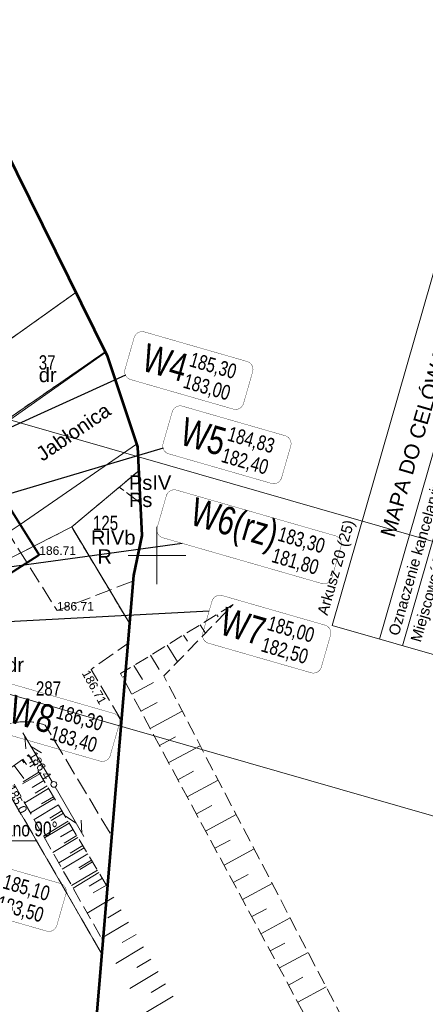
# Model space of a CAD drawing. Header units: metres. Extents: x 7482748 to 7484637, y 5684406 to 5687014.
# Tile 69 of 180: x 7483188 to 7483223, y 5685611 to 5685697. Entities that reach past the tile are written whole.
import ezdxf
from ezdxf.enums import TextEntityAlignment as Align
from ezdxf.lldxf.tags import DXFTag

# ---------------------------------------------------------------- set-up
doc = ezdxf.new("R2010")
doc.units = ezdxf.units.M
doc.header["$MEASUREMENT"] = 0
for name, pattern in [('1', [1.5, 1, -0.5]), ('BUBZ01_500', [1.75, 1.25, -0.5]), ('KTJZ01_500', [2, 1.5, -0.5]), ('l217_500', [2, 1.5, -0.5]), ('l218_500', [1, 0.5, -0.5])]:
    doc.linetypes.add(name, pattern=pattern)
for name, color, linetype, lineweight in [('.domiar', 250, 'Continuous', 9), ('_Dzialki', 7, 'Continuous', 0), ('_Dzialki_opis', 7, 'Continuous', 0), ('_Kontury', 7, 'Continuous', 0), ('_Kontury_opis', 7, 'Continuous', 0), ('_Podzial_sekcyjny_krzyze', 7, '1', 13), ('_tabelka', 7, 'Continuous', 0), ('_Uzytki', 7, 'Continuous', 0), ('_Uzytki_opis', 7, 'Continuous', 0), ('_Zakres2', 7, 'Continuous', 0), ('BUBZ02_D', 7, 'BUBZ01_500', 13), ('BUBZ02_G', 7, 'BUBZ01_500', 13), ('BUBZ02_W', 7, 'Continuous', 13), ('GES__SUSM04_01P', 7, 'Continuous', 13), ('RTPW01_P', 7, 'Continuous', 0), ('RTPW02_P', 7, 'Continuous', 0), ('SUPT_L_0', 30, 'Continuous', 13)]:
    doc.layers.add(name, color=color, linetype=linetype, lineweight=lineweight)
doc.layers.add('_ramki_nieplotowane', color=7, linetype='Continuous', lineweight=0, plot=False)
for name, color, linetype, lineweight, transparency in [('BUBI03_01', 7, 'Continuous', 40, 0.5), ('KTJZ01_O', 7, 'KTJZ01_500', 13, 0.5), ('RTPW01_G', 7, 'Continuous', 13, 0.25), ('RTPW02_G', 7, 'Continuous', 13, 0.25)]:
    doc.layers.add(name, color=color, linetype=linetype, lineweight=lineweight, transparency=transparency)
doc.layers.add('IS_Węzeł_sieci_kanalizacyjnej_-_opisy', color=7, linetype='Continuous')
doc.layers.add('PTWP02_O', color=7, linetype='Continuous', lineweight=13, true_color=0x59d9ff, transparency=0.5)
doc.layers.add('PTWP02_T', color=7, linetype='Continuous', lineweight=30, true_color=0x59d9ff, transparency=0.25)
doc.styles.get("Standard").update_dxf_attribs({"font": 'simplex.shx', "width": 0.75})
doc.styles.add('STYL_ARIAL', font='simplex.shx', dxfattribs={"width": 0.75, "oblique": 0.1})
doc.styles.add('Style-Arial', font='arial.ttf')
tags = doc.linetypes.add('SOLID', pattern=[10, 10, 0]).pattern_tags.tags
tags[6:7] = [DXFTag(74, 4), DXFTag(75, 0), DXFTag(340, '0'), DXFTag(46, 0.0), DXFTag(50, 0.0), DXFTag(44, 0.0), DXFTag(45, 0.0)]
tags[4:5] = [DXFTag(74, 4), DXFTag(75, 0), DXFTag(340, '0'), DXFTag(46, 0.0), DXFTag(50, 0.0), DXFTag(44, 0.0), DXFTag(45, 0.0)]

# ---------------------------------------------------------------- blocks, each defined once
blk = doc.blocks.new('SUSM04_01')
at = {"layer": 'GES__SUSM04_01P', "linetype": 'Continuous', "lineweight": 13}
blk.add_circle((0, 0), 0.25, dxfattribs=at)
blk = doc.blocks.new('RTPW01')
at = {"layer": 'RTPW01_P', "linetype": 'Continuous', "lineweight": 0}
h = blk.add_hatch(color=256, dxfattribs=at)
edge = h.paths.add_edge_path()
edge.add_arc((0, 0), 0.045, 0, 360)
blk = doc.blocks.new('RTPW01_1')
at = {"layer": 'RTPW02_P', "linetype": 'Continuous', "lineweight": 0}
h = blk.add_hatch(color=256, dxfattribs=at)
edge = h.paths.add_edge_path()
edge.add_arc((0, 0), 0.045, 0, 360)

msp = doc.modelspace()

# ---------------------------------------------------------------- linework, layer by layer
at = {"layer": '.domiar', "linetype": 'Continuous'}
msp.add_lwpolyline([(7483189.57173, 5685625.15138), (7483184.16441, 5685625.15138)], dxfattribs=at)
at = {"layer": '_Dzialki', "color": 96, "linetype": 'Continuous', "true_color": 0x008000, "flags": 128}
for points in [[(7483192.94, 5685672.92), (7483188.9, 5685670.04)], [(7483188.9, 5685670.04), (7483184.18, 5685666.67)], [(7483187.01, 5685661.89), (7483195.5, 5685667.75)], [(7483192.58, 5685652.49), (7483198.41, 5685657.37)], [(7483176.66, 5685644.41), (7483192.58, 5685652.49)], [(7483197.6, 5685644.12), (7483192.58, 5685652.49)], [(7483187.22, 5685629.13), (7483195.18, 5685615.33)]]:
    msp.add_lwpolyline(points, dxfattribs=at)
at = {"layer": '_Kontury', "color": 96, "linetype": 'l217_500', "true_color": 0x008000, "flags": 128}
for points in [[(7483188.9, 5685670.04), (7483192.94, 5685672.92)], [(7483184.18, 5685666.67), (7483188.9, 5685670.04)], [(7483198.41, 5685657.37), (7483196.72, 5685655.96)], [(7483196.72, 5685655.96), (7483192.58, 5685652.49)], [(7483198.55, 5685654.59), (7483196.72, 5685655.96)], [(7483192.58, 5685652.49), (7483197.6, 5685644.12)], [(7483195.18, 5685615.33), (7483187.22, 5685629.13)]]:
    msp.add_lwpolyline(points, dxfattribs=at)
at = {"layer": '_Podzial_sekcyjny_krzyze', "linetype": 'Continuous'}
for p, q in [((7483200, 5685647.5), (7483200, 5685652.5)), ((7483197.5, 5685650), (7483202.5, 5685650))]:
    msp.add_line(p, q, dxfattribs=at)
at = {"layer": '_ramki_nieplotowane', "color": 3, "linetype": 'Continuous', "lineweight": 0, "flags": 128}
for points in [[(7482999.77, 5685691.75), (7483285.22, 5685609.72), (7483401.36, 5686013.86), (7483115.9, 5686095.89), (7482999.77, 5685691.75)], [(7482977.55, 5685284.54), (7483263.01, 5685202.51), (7483379.14, 5685606.66), (7483093.69, 5685688.69), (7482977.55, 5685284.54)]]:
    msp.add_lwpolyline(points, close=True, dxfattribs=at)
at = {"layer": '_tabelka', "color": 7, "linetype": 'Continuous', "lineweight": 0, "flags": 128}
for points in [[(7483228.93, 5685691.49), (7483215.26, 5685643.91), (7483237.35, 5685637.57)], [(7483219.39, 5685642.73), (7483233.07, 5685690.31)], [(7483221.39, 5685642.15), (7483235.06, 5685689.73)]]:
    msp.add_lwpolyline(points, dxfattribs=at)
at = {"layer": '_Uzytki', "color": 96, "linetype": 'l218_500', "true_color": 0x008000, "flags": 128}
for points in [[(7483192.94, 5685672.92), (7483188.9, 5685670.04)], [(7483188.9, 5685670.04), (7483184.18, 5685666.67)], [(7483195.5, 5685667.75), (7483187.01, 5685661.89)], [(7483198.41, 5685657.37), (7483196.72, 5685655.96)], [(7483196.72, 5685655.96), (7483192.58, 5685652.49)], [(7483196.72, 5685655.96), (7483198.55, 5685654.59)], [(7483192.58, 5685652.49), (7483176.66, 5685644.41)], [(7483197.6, 5685644.12), (7483192.58, 5685652.49)], [(7483195.18, 5685615.33), (7483187.22, 5685629.13)]]:
    msp.add_lwpolyline(points, dxfattribs=at)
at = {"layer": '_Zakres2', "color": 250, "linetype": 'Continuous', "lineweight": 53, "flags": 128}
msp.add_lwpolyline([(7483407.67, 5685973.53), (7483350.64, 5685913.76), (7483321.93, 5685933.1), (7483288.55, 5685901.25), (7483220.85, 5685825.38), (7483244.68, 5685807.22), (7483209.53, 5685770.31), (7483183.08, 5685779.99), (7483186.66, 5685696.64), (7483186.55, 5685692.41), (7483185.51, 5685687.94), (7483195.67, 5685667.41), (7483198.3, 5685659.48), (7483198.69, 5685651.76), (7483197.95, 5685648.27), (7483191.3, 5685569.12)], dxfattribs=at)
at = {"layer": 'BUBI03_01', "linetype": 'Continuous', "lineweight": 40, "flags": 128}
msp.add_lwpolyline([(7483182.22, 5685662.05), (7483175.05, 5685657.36), (7483182.59, 5685645.51), (7483189.75, 5685650.06), (7483182.22, 5685662.05)], close=True, dxfattribs=at)
at = {"layer": 'BUBZ02_D', "linetype": 'BUBZ01_500', "lineweight": 13, "flags": 128}
for points in [[(7483219.57, 5685596.95), (7483220.86, 5685600.67), (7483200.6, 5685639.51), (7483206.65, 5685645.74)], [(7483176.94, 5685624.05), (7483187.54, 5685630.12), (7483195.28, 5685616.47)]]:
    msp.add_lwpolyline(points, dxfattribs=at)
at = {"layer": 'BUBZ02_G', "linetype": 'BUBZ01_500', "lineweight": 13, "flags": 128}
for points in [[(7483206.65, 5685645.74), (7483196.84, 5685639.72), (7483218, 5685600.45), (7483219.57, 5685596.95)], [(7483195.67, 5685621.18), (7483188.82, 5685632.63), (7483176.94, 5685624.05)]]:
    msp.add_lwpolyline(points, dxfattribs=at)
at = {"layer": 'BUBZ02_W', "linetype": 'Continuous', "lineweight": 13}
for p, q in [((7483205.21, 5685644.85), (7483205.32, 5685644.67)), ((7483203.76, 5685643.97), (7483204.22, 5685643.23)), ((7483202.32, 5685643.08), (7483202.66, 5685642.53)), ((7483200.88, 5685642.2), (7483201.78, 5685640.73)), ((7483199.43, 5685641.31), (7483200.19, 5685640.08)), ((7483197.99, 5685640.43), (7483198.74, 5685639.21)), ((7483197, 5685639.42), (7483197.16, 5685639.5)), ((7483197.81, 5685637.93), (7483199.7, 5685638.95)), ((7483198.61, 5685636.44), (7483200.01, 5685637.19)), ((7483199.41, 5685634.95), (7483202.2, 5685636.45)), ((7483200.22, 5685633.46), (7483201.6, 5685634.2)), ((7483201.02, 5685631.97), (7483203.76, 5685633.44)), ((7483188.87, 5685632.54), (7483188.79, 5685632.49)), ((7483187.57, 5685631.72), (7483188.4, 5685630.57)), ((7483188.24, 5685632.21), (7483188.43, 5685631.94)), ((7483188.32, 5685632.27), (7483188.65, 5685631.81)), ((7483189.15, 5685632.08), (7483188.9, 5685631.93)), ((7483189.3, 5685631.83), (7483188.93, 5685631.61)), ((7483189.79, 5685631), (7483188.3, 5685630.11)), ((7483189.72, 5685631.12), (7483188.34, 5685630.29)), ((7483201.82, 5685630.47), (7483203.18, 5685631.21)), ((7483190.15, 5685630.41), (7483189.13, 5685629.8)), ((7483190.44, 5685629.93), (7483189.4, 5685629.3)), ((7483202.62, 5685628.98), (7483205.33, 5685630.44)), ((7483190.57, 5685629.7), (7483188.49, 5685628.45)), ((7483191, 5685628.99), (7483189.95, 5685628.36)), ((7483191.08, 5685628.85), (7483188.98, 5685627.59)), ((7483191.42, 5685628.28), (7483189.3, 5685627.01)), ((7483203.43, 5685627.49), (7483204.77, 5685628.22)), ((7483191.73, 5685627.77), (7483190.66, 5685627.13)), ((7483191.85, 5685627.57), (7483190.78, 5685626.93)), ((7483204.23, 5685626), (7483206.9, 5685627.44)), ((7483192.27, 5685626.86), (7483190.12, 5685625.57)), ((7483192.37, 5685626.69), (7483190.21, 5685625.4)), ((7483192.7, 5685626.15), (7483191.61, 5685625.5)), ((7483193.02, 5685625.62), (7483191.93, 5685624.96)), ((7483193.12, 5685625.44), (7483190.94, 5685624.13)), ((7483193.55, 5685624.73), (7483192.45, 5685624.07)), ((7483205.03, 5685624.51), (7483206.36, 5685625.22)), ((7483193.66, 5685624.54), (7483191.45, 5685623.22)), ((7483193.97, 5685624.02), (7483191.75, 5685622.69)), ((7483205.84, 5685623.02), (7483208.46, 5685624.44)), ((7483194.31, 5685623.46), (7483193.19, 5685622.79)), ((7483194.4, 5685623.31), (7483193.28, 5685622.64)), ((7483194.82, 5685622.6), (7483192.57, 5685621.25)), ((7483194.95, 5685622.38), (7483192.69, 5685621.03)), ((7483206.64, 5685621.53), (7483207.94, 5685622.23)), ((7483195.25, 5685621.89), (7483194.11, 5685621.21)), ((7483195.6, 5685621.3), (7483194.45, 5685620.62)), ((7483207.44, 5685620.04), (7483210.03, 5685621.43)), ((7483196.24, 5685620.23), (7483193.93, 5685618.84)), ((7483196.89, 5685619.15), (7483195.72, 5685618.45)), ((7483208.25, 5685618.55), (7483209.53, 5685619.24)), ((7483197.53, 5685618.07), (7483195.17, 5685616.66)), ((7483209.05, 5685617.06), (7483211.6, 5685618.43)), ((7483198.18, 5685616.99), (7483196.98, 5685616.28)), ((7483209.85, 5685615.57), (7483211.12, 5685616.25)), ((7483198.82, 5685615.92), (7483196.41, 5685614.47)), ((7483210.66, 5685614.08), (7483213.16, 5685615.43)), ((7483199.47, 5685614.84), (7483198.25, 5685614.11)), ((7483200.11, 5685613.76), (7483197.65, 5685612.29)), ((7483200.75, 5685612.68), (7483199.51, 5685611.94)), ((7483211.46, 5685612.59), (7483212.7, 5685613.26)), ((7483212.26, 5685611.1), (7483214.73, 5685612.43)), ((7483201.4, 5685611.61), (7483198.89, 5685610.1))]:
    msp.add_line(p, q, dxfattribs=at)
at = {"layer": 'IS_Węzeł_sieci_kanalizacyjnej_-_opisy', "color": 18, "linetype": 'SOLID', "ltscale": 0.01, "true_color": 0x000000, "const_width": 0.03}
for points in [[(7483197.71041, 5685665.33078), (7483206.64739, 5685662.75776, 0.414214), (7483207.53849, 5685663.25046), (7483208.33529, 5685666.01804, 0.414214), (7483207.8426, 5685666.90913), (7483198.90562, 5685669.48215, 0.414214), (7483198.01452, 5685668.98945), (7483197.21772, 5685666.22187, 0.414214), (7483197.71041, 5685665.33078)], [(7483201.02509, 5685658.86257), (7483209.96207, 5685656.28956, 0.414214), (7483210.85317, 5685656.78225), (7483211.64997, 5685659.54983, 0.414214), (7483211.15728, 5685660.44093), (7483202.2203, 5685663.01394, 0.414214), (7483201.3292, 5685662.52125), (7483200.5324, 5685659.75367, 0.414214), (7483201.02509, 5685658.86257)], [(7483200.51292, 5685651.55019), (7483214.34121, 5685647.56894, 0.414214), (7483215.23231, 5685648.06163), (7483216.02911, 5685650.82921, 0.414214), (7483215.53642, 5685651.72031), (7483201.70812, 5685655.70156, 0.414214), (7483200.81703, 5685655.20887), (7483200.02022, 5685652.44129, 0.414214), (7483200.51292, 5685651.55019)], [(7483204.48603, 5685642.36494), (7483213.42301, 5685639.79193, 0.414214), (7483214.3141, 5685640.28462), (7483215.11091, 5685643.05221, 0.414214), (7483214.61821, 5685643.9433), (7483205.68123, 5685646.51632, 0.414214), (7483204.79014, 5685646.02362), (7483203.99333, 5685643.25604, 0.414214), (7483204.48603, 5685642.36494)], [(7483186.10522, 5685634.66947), (7483195.0422, 5685632.09645, 0.414214), (7483195.93329, 5685632.58915), (7483196.7301, 5685635.35673, 0.414214), (7483196.2374, 5685636.24783), (7483187.30042, 5685638.82084, 0.414214), (7483186.40933, 5685638.32815), (7483185.61252, 5685635.56056, 0.414214), (7483186.10522, 5685634.66947)], [(7483181.45465, 5685619.86026), (7483190.39163, 5685617.28725, 0.414214), (7483191.28273, 5685617.77994), (7483192.07953, 5685620.54752, 0.414214), (7483191.58684, 5685621.43862), (7483182.64986, 5685624.01163, 0.414214), (7483181.75876, 5685623.51894), (7483180.96196, 5685620.75136, 0.414214), (7483181.45465, 5685619.86026)]]:
    msp.add_lwpolyline(points, format="xyb", dxfattribs=at)
at = {"layer": 'IS_Węzeł_sieci_kanalizacyjnej_-_opisy', "color": 18, "linetype": 'SOLID', "ltscale": 0.01, "true_color": 0x000000}
for points in [[(7483197.25425, 5685665.72452), (7483169.16228, 5685652.94427)], [(7483200.53406, 5685659.34959), (7483170.56375, 5685650.4538)], [(7483202.20401, 5685651.06332), (7483172.69509, 5685647.02863)], [(7483204.54075, 5685645.15741), (7483174.97862, 5685643.57795)]]:
    msp.add_lwpolyline(points, dxfattribs=at)
at = {"layer": 'KTJZ01_O', "linetype": 'KTJZ01_500', "lineweight": 13, "flags": 128}
for points in [[(7483197.91, 5685647.78), (7483191.3, 5685645.21), (7483187.04, 5685652.01), (7483182.78, 5685658.81), (7483173.01, 5685674.4), (7483160.42, 5685696.27), (7483153.69, 5685714.72), (7483149.66, 5685738.88), (7483150.14, 5685742.97), (7483152.18, 5685766.74), (7483152.64, 5685773.87), (7483156.88, 5685789.66), (7483160.03, 5685797.82), (7483165.63, 5685808.56), (7483171.47, 5685814.85), (7483176.12, 5685820.16), (7483191.38, 5685837.95), (7483216.44, 5685866.07), (7483238.67, 5685890.6), (7483242.86, 5685894.87), (7483263.91, 5685918.34), (7483290.28, 5685947.07), (7483315.51, 5685974.43), (7483346.16, 5686007.45), (7483367.58, 5686031.19), (7483372.66, 5686037.59), (7483378.07, 5686044.41), (7483383.78, 5686055), (7483386.81, 5686063.17), (7483391.06, 5686075.79), (7483392.94, 5686081.53), (7483394.38, 5686081.91), (7483397.17, 5686082.85), (7483401.23, 5686082.98), (7483404.7, 5686083), (7483407.11, 5686083.92), (7483410.43, 5686086.41), (7483412.08, 5686088.69), (7483412.96, 5686091.17), (7483413.79, 5686094.46), (7483412.71, 5686099.4), (7483411.05, 5686100.85), (7483407.94, 5686103.18), (7483405.29, 5686104.69), (7483403.35, 5686106.28), (7483402.57, 5686107.54), (7483401.86, 5686108.47), (7483403.54, 5686113.11), (7483404.07, 5686113.93), (7483409.52, 5686129.91), (7483416.09, 5686150.36), (7483420.49, 5686164.15), (7483421.47, 5686167.05), (7483423.62, 5686173.38), (7483428.4, 5686186.8), (7483437.81, 5686215.26), (7483441.02, 5686225.03), (7483450.09, 5686253.79), (7483453.73, 5686263.28), (7483459.39, 5686280.61), (7483466.44, 5686301.37), (7483471.25, 5686316.24), (7483473.9, 5686323.17), (7483478.13, 5686336.85), (7483485.37, 5686356.93), (7483492.13, 5686378.36), (7483498.67, 5686398.43), (7483502.19, 5686408.5), (7483505.2, 5686417.38), (7483513.05, 5686441.11), (7483516.25, 5686450.23), (7483530.52, 5686493.07), (7483533.34, 5686501.51), (7483543.47, 5686531.52), (7483557.14, 5686572.33), (7483559.91, 5686580.46), (7483570.16, 5686610.95), (7483575.71, 5686628.68), (7483581.26, 5686643.91), (7483583.2, 5686649.41), (7483591.35, 5686674.28), (7483597.45, 5686691.67), (7483602.2, 5686705.71), (7483616.93, 5686750.38), (7483619.53, 5686757.95), (7483621.36, 5686763.29), (7483634.9, 5686799.43), (7483640.84, 5686811.96)], [(7483150.46, 5685792.63), (7483151.46, 5685791.7), (7483147.58, 5685774.4), (7483146.82, 5685767.54), (7483144.74, 5685742.51), (7483144.5, 5685738.91), (7483148.57, 5685713.23), (7483155.31, 5685694.05), (7483167.75, 5685671.14), (7483177.64, 5685655.48), (7483181.96, 5685648.64), (7483185.17, 5685643.56), (7483185.16, 5685643.34), (7483185.15, 5685643.23), (7483185.15, 5685643.12), (7483185.14, 5685643.01), (7483185.13, 5685642.9), (7483185.11, 5685642.79), (7483185.1, 5685642.68), (7483185.08, 5685642.58), (7483185.06, 5685642.47), (7483185.04, 5685642.36), (7483185.02, 5685642.25), (7483184.99, 5685642.15), (7483184.96, 5685642.04), (7483184.93, 5685641.93), (7483184.9, 5685641.83), (7483184.87, 5685641.72), (7483184.84, 5685641.62), (7483184.8, 5685641.52), (7483184.76, 5685641.41), (7483184.72, 5685641.31), (7483184.68, 5685641.21), (7483184.63, 5685641.11), (7483184.59, 5685641.01), (7483184.54, 5685640.91), (7483184.49, 5685640.81), (7483184.44, 5685640.71), (7483184.39, 5685640.62), (7483184.33, 5685640.52), (7483184.28, 5685640.43), (7483184.22, 5685640.33), (7483184.16, 5685640.24), (7483184.1, 5685640.15), (7483184.04, 5685640.06), (7483183.97, 5685639.97), (7483183.91, 5685639.88), (7483183.84, 5685639.8), (7483183.77, 5685639.71), (7483183.63, 5685639.54), (7483185.5, 5685634.52), (7483185.7, 5685634.67), (7483185.81, 5685634.73), (7483185.92, 5685634.8), (7483186.03, 5685634.86), (7483186.14, 5685634.93), (7483186.25, 5685634.98), (7483186.36, 5685635.04), (7483186.48, 5685635.09), (7483186.59, 5685635.14), (7483186.71, 5685635.19), (7483186.82, 5685635.24), (7483186.95, 5685635.27), (7483187.06, 5685635.32), (7483187.19, 5685635.35), (7483187.31, 5685635.38), (7483187.43, 5685635.41), (7483187.55, 5685635.44), (7483187.68, 5685635.46), (7483187.8, 5685635.48), (7483187.93, 5685635.49), (7483188.05, 5685635.51), (7483188.18, 5685635.52), (7483188.3, 5685635.53), (7483188.43, 5685635.53), (7483188.55, 5685635.53), (7483188.68, 5685635.53), (7483188.81, 5685635.53), (7483188.93, 5685635.51), (7483189.06, 5685635.51), (7483189.18, 5685635.49), (7483189.31, 5685635.47), (7483189.43, 5685635.45), (7483189.55, 5685635.43), (7483189.68, 5685635.4), (7483189.8, 5685635.37), (7483189.92, 5685635.33), (7483190.04, 5685635.3), (7483190.28, 5685635.22), (7483196.05, 5685625.61)], [(7483196.89, 5685635.65), (7483194.26, 5685640.08), (7483197.45, 5685642.34)]]:
    msp.add_lwpolyline(points, dxfattribs=at)
at = {"layer": 'PTWP02_O', "linetype": 'Continuous', "lineweight": 13, "flags": 128}
msp.add_lwpolyline([(7483195.53, 5685667.7), (7483183.81, 5685659.48), (7483182.78, 5685658.81), (7483187.04, 5685652.01), (7483188.09, 5685652.71), (7483198.23, 5685659.69)], dxfattribs=at)
at = {"layer": 'SUPT_L_0', "linetype": 'Continuous'}
for p, q in [((7483190.89, 5685630.28), (7483188.31, 5685634.56)), ((7483188.58, 5685633.15), (7483188.49, 5685634.26)), ((7483189.95, 5685632.81), (7483189, 5685633.41)), ((7483193.64, 5685625.52), (7483191.14, 5685629.85)), ((7483192.97, 5685626.69), (7483192.04, 5685627.31)), ((7483193.47, 5685625.83), (7483193.4, 5685626.94))]:
    msp.add_line(p, q, dxfattribs=at)

# ---------------------------------------------------------------- block references
at = {"layer": 'GES__SUSM04_01P', "linetype": 'Continuous', "lineweight": 13}
msp.add_blockref('SUSM04_01', (7483191.02, 5685630.07), dxfattribs=at)
at = {"layer": 'RTPW01_P', "linetype": 'Continuous', "lineweight": 0}
msp.add_blockref('RTPW01', (7483188.82, 5685632.63), dxfattribs=at)
at = {"layer": 'RTPW02_P', "linetype": 'Continuous', "lineweight": 0}
for p in [(7483189.75, 5685650.06), (7483191.3, 5685645.21), (7483194.26, 5685640.08)]:
    msp.add_blockref('RTPW01_1', p, dxfattribs=at)

# ---------------------------------------------------------------- texts
at = {"layer": '_Dzialki_opis', "color": 96, "true_color": 0x008000, "char_height": 1.25, "attachment_point": 7, "line_spacing_factor": 0.6, "style": 'STYL_ARIAL'}
for s, insert in [('\\fArial|b0|i0|c238238|p39;37', (7483189.71, 5685666.18)), ('\\fArial|b0|i0|c238238|p39;125', (7483194.43, 5685652.2)), ('\\fArial|b0|i0|c238238|p39;287', (7483189.46, 5685637.78))]:
    msp.add_mtext(s, dxfattribs=dict(at, insert=insert))
at = {"layer": '_Kontury_opis', "color": 96, "linetype": 'Continuous', "lineweight": 13, "true_color": 0x008000, "style": 'Style-Arial'}
for s, p in [('PsIV', (7483197.56, 5685655.73)), ('RIVb', (7483194.25, 5685650.95))]:
    msp.add_text(s, height=1.25, dxfattribs=at).set_placement(p)
at = {"layer": '_tabelka', "color": 7, "linetype": 'Continuous', "lineweight": 0, "style": 'Style-Arial'}
for s, p in [('Oznaczenie kancelaryjne zgłoszenia pracy geodezyjnej', (7483221.04, 5685642.95)), ('Arkusz 20 (25)', (7483214.84, 5685644.73)), ('Miejscowość', (7483222.96, 5685642.39))]:
    msp.add_text(s, height=0.94, rotation=73.97, dxfattribs=at).set_placement(p)
at = {"layer": '_tabelka', "color": 7, "linetype": 'Continuous', "lineweight": 0, "insert": (7483224.45, 5685666.75), "char_height": 1.3, "attachment_point": 5, "rotation": 73.7397953, "line_spacing_factor": 0.82, "style": 'Style-Arial'}
msp.add_mtext('MAPA DO CELÓW PROJEKTOWYCH', dxfattribs=at)
at = {"layer": '_Uzytki_opis', "color": 96, "linetype": 'Continuous', "lineweight": 13, "true_color": 0x008000, "style": 'Style-Arial'}
for s, p in [('dr', (7483189.71, 5685665.11)), ('Ps', (7483197.56, 5685654.23)), ('R', (7483194.81, 5685649.3)), ('dr', (7483186.87, 5685639.86))]:
    msp.add_text(s, height=1.25, dxfattribs=at).set_placement(p)
at = {"layer": 'IS_Węzeł_sieci_kanalizacyjnej_-_opisy', "color": 18, "linetype": 'SOLID', "ltscale": 0.01, "true_color": 0x000000, "rotation": 343.9385491}
for s, insert, char_height, attachment_point in [('\\fArial|b0|i0;W4', (7483202.22318, 5685665.10169), 2.448, 9), ('\\fArial|b0|i0;185,30', (7483202.66655, 5685666.28023), 1.2888, 7), ('\\fArial|b0|i0;183,00', (7483202.55301, 5685665.88585), 1.2888, 1), ('\\fArial|b0|i0;W5', (7483205.53787, 5685658.63349), 2.448, 9), ('\\fArial|b0|i0;184,83', (7483205.98124, 5685659.81203), 1.2888, 7), ('\\fArial|b0|i0;182,40', (7483205.86769, 5685659.41765), 1.2888, 1), ('\\fArial|b0|i0;W6(rz)', (7483209.917, 5685649.91287), 2.448, 9), ('\\fArial|b0|i0;183,30', (7483210.36037, 5685651.09141), 1.2888, 7), ('\\fArial|b0|i0;181,80', (7483210.24683, 5685650.69703), 1.2888, 1), ('\\fArial|b0|i0;W7', (7483208.9988, 5685642.13586), 2.448, 9), ('\\fArial|b0|i0;185,00', (7483209.44217, 5685643.3144), 1.2888, 7), ('\\fArial|b0|i0;182,50', (7483209.32863, 5685642.92002), 1.2888, 1), ('\\fArial|b0|i0;W8', (7483190.61799, 5685634.44039), 2.448, 9), ('\\fArial|b0|i0;186,30', (7483191.06136, 5685635.61892), 1.2888, 7), ('\\fArial|b0|i0;183,40', (7483190.94782, 5685635.22454), 1.2888, 1), ('\\fArial|b0|i0;185,10', (7483186.41079, 5685620.80972), 1.2888, 7), ('\\fArial|b0|i0;183,50', (7483186.29725, 5685620.41534), 1.2888, 1)]:
    msp.add_mtext(s, dxfattribs=dict(at, insert=insert, char_height=char_height, attachment_point=attachment_point))
at = {"layer": 'IS_Węzeł_sieci_kanalizacyjnej_-_opisy', "color": 18, "linetype": 'SOLID', "ltscale": 0.01, "true_color": 0x000000, "insert": (7483184.96358, 5685625.52324), "char_height": 1.2888, "attachment_point": 7}
msp.add_mtext('{\\fArial|b0|i0|c238|p34;kolano 90%%D}', dxfattribs=at)
at = {"layer": 'PTWP02_T', "linetype": 'Continuous', "lineweight": 30, "style": 'Style-Arial'}
msp.add_text('Jabłonica', height=1.25, rotation=34.54, dxfattribs=at).set_placement((7483190.03, 5685658.16))
at = {"layer": 'RTPW01_G', "linetype": 'Continuous', "lineweight": 13, "style": 'Style-Arial'}
msp.add_text('186.4', height=0.75, rotation=302.01, dxfattribs=at).set_placement((7483188.82, 5685632.63))
msp.add_text('185.0', height=0.75, rotation=297.56, dxfattribs=at).set_placement((7483187.54, 5685630.12), align=Align.TOP_LEFT)
at = {"layer": 'RTPW02_G', "linetype": 'Continuous', "lineweight": 13, "style": 'Style-Arial'}
for p in [(7483189.75, 5685650.06), (7483191.3, 5685645.21)]:
    msp.add_text('186.71', height=0.75, dxfattribs=at).set_placement(p)
msp.add_text('186.71', height=0.75, rotation=299.17, dxfattribs=at).set_placement((7483194.09, 5685640.12), align=Align.TOP_LEFT)

doc.saveas('drawing.dxf')
